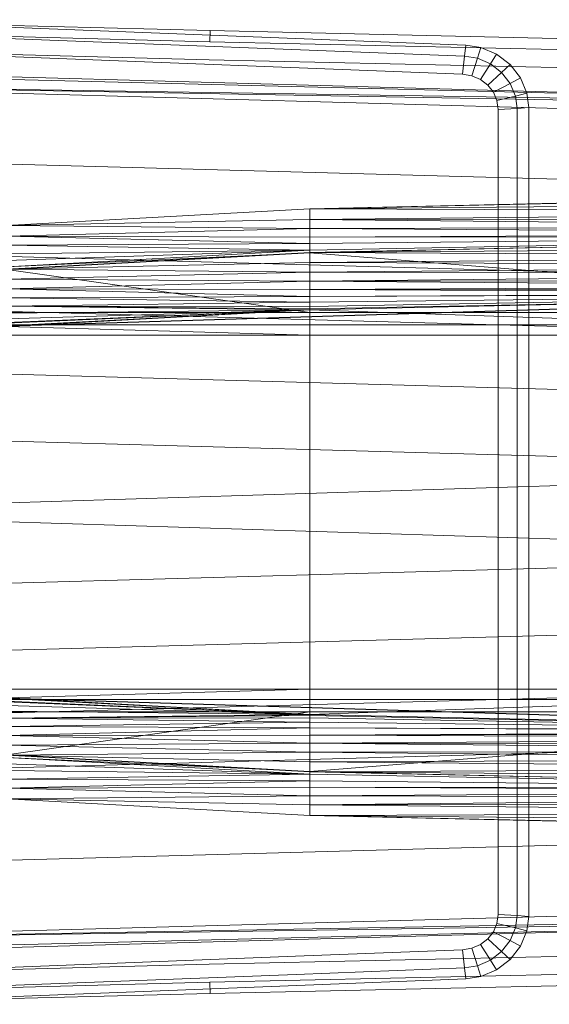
# Model space of a CAD drawing. Header units: metres. Extents: x 397.7 to 427.5, y 12.7 to 28.4.
# Tile 45 of 139: x 407.023 to 407.224, y 27.037 to 27.41. Entities that reach past the tile are written whole.
import ezdxf

# ---------------------------------------------------------------- set-up
doc = ezdxf.new("R2010")
doc.units = ezdxf.units.M
doc.layers.add('A-DETL-____-MBND', color=7, linetype='Continuous', lineweight=18)

# ---------------------------------------------------------------- blocks, each defined once
blk = doc.blocks.new('Family - Inodor P2-153281-05_CLI_AIGUA_P2')
at = {"layer": 'A-DETL-____-MBND', "color": 253, "true_color": 0xaaaaaa}
for p, q in [((0.40793, 0.38234), (0.25093, 0.38648)), ((0.40793, 0.38234), (0.25093, 0.38648)), ((0.31422, 0.38426), (0.50472, 0.37687)), ((0.31422, 0.38426), (0.50472, 0.37687)), ((0.40776, 0.37812), (0.25097, 0.38225)), ((0.40776, 0.37812), (0.25097, 0.38225)), ((0.40793, 0.38234), (0.40776, 0.37812)), ((0.40776, 0.37812), (0.40793, 0.38234)), ((0.72747, 0.37522), (0.40793, 0.38234)), ((0.72747, 0.37522), (0.40793, 0.38234)), ((0.31404, 0.38004), (0.50425, 0.37265)), ((0.31404, 0.38004), (0.50425, 0.37265)), ((0.72725, 0.371), (0.40776, 0.37812)), ((0.72725, 0.371), (0.40776, 0.37812)), ((0.50472, 0.37687), (0.50425, 0.37265)), ((0.50425, 0.37265), (0.50472, 0.37687)), ((0.50472, 0.37687), (0.51046, 0.37594)), ((0.50472, 0.37687), (0.51046, 0.37594)), ((0.40749, 0.37128), (0.25103, 0.37541)), ((0.40749, 0.37128), (0.25103, 0.37541)), ((0.5035, 0.36584), (0.31375, 0.3732)), ((0.5035, 0.36584), (0.31375, 0.3732)), ((0.5035, 0.36584), (0.31375, 0.3732)), ((0.31375, 0.3732), (0.5035, 0.36584)), ((0.51046, 0.37594), (0.50915, 0.37186)), ((0.50915, 0.37186), (0.51046, 0.37594)), ((0.51046, 0.37594), (0.51645, 0.37337)), ((0.51046, 0.37594), (0.51645, 0.37337)), ((0.51645, 0.37337), (0.5141, 0.36974)), ((0.5141, 0.36974), (0.51645, 0.37337)), ((0.51645, 0.37337), (0.52157, 0.36946)), ((0.51645, 0.37337), (0.52157, 0.36946)), ((0.72691, 0.36417), (0.40749, 0.37128)), ((0.72691, 0.36417), (0.40749, 0.37128)), ((0.50425, 0.37265), (0.5035, 0.36584)), ((0.5035, 0.36584), (0.50425, 0.37265)), ((0.50425, 0.37265), (0.50915, 0.37186)), ((0.50425, 0.37265), (0.50915, 0.37186)), ((0.50915, 0.37186), (0.50704, 0.36527)), ((0.50704, 0.36527), (0.50915, 0.37186)), ((0.50915, 0.37186), (0.5141, 0.36974)), ((0.50915, 0.37186), (0.5141, 0.36974)), ((0.5141, 0.36974), (0.51031, 0.36387)), ((0.51031, 0.36387), (0.5141, 0.36974)), ((0.5141, 0.36974), (0.51833, 0.36651)), ((0.5141, 0.36974), (0.51833, 0.36651)), ((0.52157, 0.36946), (0.51833, 0.36651)), ((0.51833, 0.36651), (0.52157, 0.36946)), ((0.52157, 0.36946), (0.52548, 0.36444)), ((0.52157, 0.36946), (0.52548, 0.36444)), ((0.21652, 0.36797), (0.7262, 0.35389)), ((0.7262, 0.35389), (0.21652, 0.36678)), ((0.50704, 0.36527), (0.5035, 0.36584)), ((0.50704, 0.36527), (0.5035, 0.36584)), ((0.50704, 0.36527), (0.5035, 0.36584)), ((0.5035, 0.36584), (0.50704, 0.36527)), ((0.51833, 0.36651), (0.5131, 0.36173)), ((0.5131, 0.36173), (0.51833, 0.36651)), ((0.51833, 0.36651), (0.52156, 0.36236)), ((0.51833, 0.36651), (0.52156, 0.36236)), ((0.7262, 0.35389), (0.21652, 0.36184)), ((0.7262, 0.35271), (0.21652, 0.36184)), ((0.7262, 0.34776), (0.21652, 0.36184)), ((0.51031, 0.36387), (0.50704, 0.36527)), ((0.51031, 0.36387), (0.50704, 0.36527)), ((0.51031, 0.36387), (0.50704, 0.36527)), ((0.50704, 0.36527), (0.51031, 0.36387)), ((0.5131, 0.36173), (0.51031, 0.36387)), ((0.5131, 0.36173), (0.51031, 0.36387)), ((0.5131, 0.36173), (0.51031, 0.36387)), ((0.51031, 0.36387), (0.5131, 0.36173)), ((0.52156, 0.36236), (0.51523, 0.35899)), ((0.51523, 0.35899), (0.52156, 0.36236)), ((0.52548, 0.36444), (0.52156, 0.36236)), ((0.52156, 0.36236), (0.52548, 0.36444)), ((0.52156, 0.36236), (0.52359, 0.35757)), ((0.52156, 0.36236), (0.52359, 0.35757)), ((0.52548, 0.36444), (0.52793, 0.35865)), ((0.52548, 0.36444), (0.52793, 0.35865)), ((0.51523, 0.35899), (0.5131, 0.36173)), ((0.51523, 0.35899), (0.5131, 0.36173)), ((0.51523, 0.35899), (0.5131, 0.36173)), ((0.5131, 0.36173), (0.51523, 0.35899)), ((0.51657, 0.35583), (0.51523, 0.35899)), ((0.51657, 0.35583), (0.51523, 0.35899)), ((0.51657, 0.35583), (0.51523, 0.35899)), ((0.51523, 0.35899), (0.51657, 0.35583)), ((0.52793, 0.35865), (0.52359, 0.35757)), ((0.52359, 0.35757), (0.52793, 0.35865)), ((0.52793, 0.35865), (0.52867, 0.35316)), ((0.52793, 0.35865), (0.52867, 0.35316)), ((0.52359, 0.35757), (0.51657, 0.35583)), ((0.51657, 0.35583), (0.52359, 0.35757)), ((0.51703, 0.35245), (0.51657, 0.35583)), ((0.51703, 0.35245), (0.51657, 0.35583)), ((0.51703, 0.35245), (0.51657, 0.35583)), ((0.51657, 0.35583), (0.51703, 0.35245)), ((0.52359, 0.35757), (0.52422, 0.35289)), ((0.52359, 0.35757), (0.52422, 0.35289)), ((0.52422, 0.35289), (0.51703, 0.35245)), ((0.51703, 0.35245), (0.52422, 0.35289)), ((0.51707, 0.27622), (0.51703, 0.35245)), ((0.51707, 0.27622), (0.51703, 0.35245)), ((0.51707, 0.27622), (0.51703, 0.35245)), ((0.51703, 0.35245), (0.51707, 0.27622)), ((0.52867, 0.35316), (0.52422, 0.35289)), ((0.52422, 0.35289), (0.52867, 0.35316)), ((0.52422, 0.35289), (0.52427, 0.27623)), ((0.52422, 0.35289), (0.52427, 0.27623)), ((0.52867, 0.35316), (0.52871, 0.27623)), ((0.52867, 0.35316), (0.52871, 0.27623)), ((0.7262, 0.32087), (0.21652, 0.33495)), ((0.44565, 0.31489), (0.7262, 0.32102)), ((0.72555, 0.32088), (0.44565, 0.31489)), ((0.72555, 0.32088), (0.44565, 0.31489)), ((0.72555, 0.31713), (0.44565, 0.31489)), ((0.72555, 0.31713), (0.44565, 0.31489)), ((0.44565, 0.31489), (0.33076, 0.30854)), ((0.72555, 0.31371), (0.44565, 0.31489)), ((0.44565, 0.31489), (0.72555, 0.31371)), ((0.44565, 0.31489), (0.44566, 0.31079)), ((0.44565, 0.31489), (0.44566, 0.31079)), ((0.72555, 0.31371), (0.44566, 0.31079)), ((0.72555, 0.31371), (0.44566, 0.31079)), ((0.44566, 0.31079), (0.33076, 0.30854)), ((0.44566, 0.31079), (0.33076, 0.30854)), ((0.72555, 0.31043), (0.44566, 0.31079)), ((0.44566, 0.31079), (0.72555, 0.31043)), ((0.44566, 0.31079), (0.72555, 0.30799)), ((0.44566, 0.31079), (0.44566, 0.30737)), ((0.44566, 0.31079), (0.72555, 0.30799)), ((0.44566, 0.31079), (0.44566, 0.30737)), ((0.44566, 0.30737), (0.33076, 0.30854)), ((0.33076, 0.30854), (0.44566, 0.30737)), ((0.44566, 0.30737), (0.33077, 0.30444)), ((0.44566, 0.30737), (0.33077, 0.30444)), ((0.72555, 0.30799), (0.44566, 0.30737)), ((0.72555, 0.30799), (0.44566, 0.30737)), ((0.72555, 0.30554), (0.44566, 0.30737)), ((0.44566, 0.30737), (0.72555, 0.30554)), ((0.44566, 0.30737), (0.44566, 0.30409)), ((0.44566, 0.30737), (0.44566, 0.30409)), ((0.44566, 0.30409), (0.33077, 0.30444)), ((0.33077, 0.30444), (0.44566, 0.30409)), ((0.33077, 0.30444), (0.44566, 0.30165)), ((0.33077, 0.30444), (0.44566, 0.30165)), ((0.72555, 0.30554), (0.44566, 0.30409)), ((0.72555, 0.30554), (0.44566, 0.30409)), ((0.72555, 0.30454), (0.44566, 0.30409)), ((0.72555, 0.30454), (0.44566, 0.30165)), ((0.72555, 0.30454), (0.44566, 0.30409)), ((0.72555, 0.30454), (0.44566, 0.2992)), ((0.72555, 0.30454), (0.44566, 0.30165)), ((0.72555, 0.30454), (0.44566, 0.2992)), ((0.44566, 0.30165), (0.44566, 0.30409)), ((0.44566, 0.30409), (0.44566, 0.30165)), ((0.44571, 0.29829), (0.7262, 0.30443)), ((0.7256, 0.30429), (0.44571, 0.29829)), ((0.7256, 0.30429), (0.44571, 0.29829)), ((0.72555, 0.30454), (0.44572, 0.2982)), ((0.72555, 0.30454), (0.44572, 0.2982)), ((0.7262, 0.28584), (0.21652, 0.29991)), ((0.44566, 0.30165), (0.33077, 0.30102)), ((0.44566, 0.30165), (0.33077, 0.30102)), ((0.44566, 0.2992), (0.33077, 0.30102)), ((0.33077, 0.30102), (0.44566, 0.2992)), ((0.44566, 0.2992), (0.33077, 0.29774)), ((0.44566, 0.2992), (0.33077, 0.29285)), ((0.44566, 0.2992), (0.33077, 0.29531)), ((0.44566, 0.2992), (0.33077, 0.29774)), ((0.44566, 0.2992), (0.33077, 0.29285)), ((0.44566, 0.2992), (0.33077, 0.29531)), ((0.44566, 0.2992), (0.44566, 0.30165)), ((0.44566, 0.30165), (0.44566, 0.2992)), ((0.44572, 0.2982), (0.44566, 0.2992)), ((0.44566, 0.2992), (0.44572, 0.2982)), ((0.7256, 0.30052), (0.44571, 0.29829)), ((0.7256, 0.30052), (0.44571, 0.29829)), ((0.44572, 0.2982), (0.33077, 0.29285)), ((0.44572, 0.2982), (0.33077, 0.29285)), ((0.44571, 0.29829), (0.33082, 0.29195)), ((0.44572, 0.2982), (0.33082, 0.29185)), ((0.44572, 0.2982), (0.33082, 0.29185)), ((0.7256, 0.29687), (0.44571, 0.29829)), ((0.44571, 0.29829), (0.7256, 0.29687)), ((0.44571, 0.29829), (0.44571, 0.29452)), ((0.44571, 0.29829), (0.44571, 0.29452)), ((0.44572, 0.2982), (0.44571, 0.27553)), ((0.44572, 0.2982), (0.44571, 0.27553)), ((0.7256, 0.29687), (0.44571, 0.29452)), ((0.7256, 0.29687), (0.44571, 0.29452)), ((0.72561, 0.27553), (0.44572, 0.2982)), ((0.44572, 0.2982), (0.72561, 0.27553)), ((0.44571, 0.29452), (0.33082, 0.29195)), ((0.44571, 0.29452), (0.33082, 0.29195)), ((0.44571, 0.29086), (0.33082, 0.29195)), ((0.33082, 0.29195), (0.44571, 0.29086)), ((0.44571, 0.27553), (0.33082, 0.29185)), ((0.33082, 0.29185), (0.44571, 0.27553)), ((0.7256, 0.29343), (0.44571, 0.29452)), ((0.44571, 0.29452), (0.7256, 0.29343)), ((0.44571, 0.29452), (0.44571, 0.29086)), ((0.44571, 0.29452), (0.44571, 0.29086)), ((0.7256, 0.29343), (0.44571, 0.29086)), ((0.7256, 0.29343), (0.44571, 0.29086)), ((0.44571, 0.29086), (0.33082, 0.28818)), ((0.44571, 0.29086), (0.33082, 0.28818)), ((0.44571, 0.28743), (0.33082, 0.28818)), ((0.33082, 0.28818), (0.44571, 0.28743)), ((0.44571, 0.28743), (0.33082, 0.28452)), ((0.44571, 0.28743), (0.33082, 0.28452)), ((0.7256, 0.29033), (0.44571, 0.29086)), ((0.44571, 0.29086), (0.7256, 0.29033)), ((0.44571, 0.29086), (0.44571, 0.28743)), ((0.44571, 0.29086), (0.44571, 0.28743)), ((0.7256, 0.29033), (0.44571, 0.28743)), ((0.7256, 0.29033), (0.44571, 0.28743)), ((0.7256, 0.28766), (0.44571, 0.28743)), ((0.7256, 0.28766), (0.44571, 0.28743)), ((0.7256, 0.28548), (0.44571, 0.28743)), ((0.44571, 0.28743), (0.7256, 0.28548)), ((0.44571, 0.28743), (0.44571, 0.28433)), ((0.44571, 0.28743), (0.44571, 0.28433)), ((0.44571, 0.28433), (0.33082, 0.28452)), ((0.33082, 0.28452), (0.44571, 0.28433)), ((0.33082, 0.28452), (0.44571, 0.28165)), ((0.33082, 0.28452), (0.44571, 0.28165)), ((0.7256, 0.28548), (0.44571, 0.28433)), ((0.7256, 0.28548), (0.44571, 0.28433)), ((0.7256, 0.28388), (0.44571, 0.28433)), ((0.44571, 0.28433), (0.44571, 0.28165)), ((0.44571, 0.28433), (0.7256, 0.28388)), ((0.44571, 0.28433), (0.7256, 0.2829)), ((0.44571, 0.28433), (0.7256, 0.2829)), ((0.44571, 0.28433), (0.44571, 0.28165)), ((0.7256, 0.28259), (0.2042, 0.26645)), ((0.7256, 0.28259), (0.21593, 0.26697)), ((0.7256, 0.28259), (0.21593, 0.26697)), ((0.44571, 0.28165), (0.33082, 0.28109)), ((0.44571, 0.28165), (0.33082, 0.28109)), ((0.44571, 0.27948), (0.33082, 0.28109)), ((0.33082, 0.28109), (0.44571, 0.27948)), ((0.7256, 0.2829), (0.44571, 0.28165)), ((0.7256, 0.2829), (0.44571, 0.28165)), ((0.7256, 0.28259), (0.44571, 0.27659)), ((0.7256, 0.28259), (0.44571, 0.27659)), ((0.7256, 0.28259), (0.44571, 0.27659)), ((0.7256, 0.28259), (0.44571, 0.28165)), ((0.7256, 0.28259), (0.44571, 0.27948)), ((0.7256, 0.28259), (0.44571, 0.28165)), ((0.7256, 0.28259), (0.44571, 0.27788)), ((0.7256, 0.28259), (0.44571, 0.27948)), ((0.7256, 0.28259), (0.44571, 0.2769)), ((0.7256, 0.28259), (0.44571, 0.27788)), ((0.7256, 0.28259), (0.44571, 0.27659)), ((0.7256, 0.28259), (0.44571, 0.2769)), ((0.44571, 0.27948), (0.44571, 0.28165)), ((0.44571, 0.28165), (0.44571, 0.27948)), ((0.44571, 0.27659), (0.21593, 0.26697)), ((0.44571, 0.27659), (0.21593, 0.26697)), ((0.7262, 0.26508), (0.21652, 0.27916)), ((0.44571, 0.27948), (0.33082, 0.27799)), ((0.44571, 0.27948), (0.33082, 0.27799)), ((0.44571, 0.27788), (0.33082, 0.27799)), ((0.33082, 0.27799), (0.44571, 0.27788)), ((0.33082, 0.27799), (0.44571, 0.2769)), ((0.33082, 0.27799), (0.44571, 0.2769)), ((0.33082, 0.27799), (0.44571, 0.27659)), ((0.33082, 0.27799), (0.44571, 0.27659)), ((0.44571, 0.27659), (0.33082, 0.27024)), ((0.44571, 0.27659), (0.33082, 0.27024)), ((0.44571, 0.27659), (0.33082, 0.27024)), ((0.44571, 0.27659), (0.33082, 0.27531)), ((0.44571, 0.27659), (0.33082, 0.27314)), ((0.44571, 0.27659), (0.33082, 0.27531)), ((0.44571, 0.27659), (0.33082, 0.27154)), ((0.44571, 0.27659), (0.33082, 0.27314)), ((0.44571, 0.27659), (0.33082, 0.27056)), ((0.44571, 0.27659), (0.33082, 0.27154)), ((0.44571, 0.27659), (0.33082, 0.27024)), ((0.44571, 0.27659), (0.33082, 0.27056)), ((0.44571, 0.27788), (0.44571, 0.27948)), ((0.44571, 0.27948), (0.44571, 0.27788)), ((0.44571, 0.2769), (0.44571, 0.27788)), ((0.44571, 0.27788), (0.44571, 0.2769)), ((0.44571, 0.27659), (0.44571, 0.2769)), ((0.44571, 0.2769), (0.44571, 0.27659)), ((0.72561, 0.26697), (0.44571, 0.27659)), ((0.44571, 0.27659), (0.44571, 0.26697)), ((0.44571, 0.27659), (0.72561, 0.26697)), ((0.44571, 0.27659), (0.44571, 0.26697)), ((0.51707, 0.12377), (0.51707, 0.27622)), ((0.51707, 0.12377), (0.51707, 0.27622)), ((0.51707, 0.12377), (0.51707, 0.27622)), ((0.51707, 0.27622), (0.51707, 0.12377)), ((0.52427, 0.27623), (0.52427, 0.12377)), ((0.52427, 0.27623), (0.52427, 0.12377)), ((0.52871, 0.27623), (0.52871, 0.12377)), ((0.52871, 0.27623), (0.52871, 0.12377)), ((0.44571, 0.27553), (0.33082, 0.27553)), ((0.44571, 0.27553), (0.33082, 0.27553)), ((0.72561, 0.27553), (0.44571, 0.27553)), ((0.72561, 0.27553), (0.44571, 0.27553)), ((0.44571, 0.27553), (0.44571, 0.27086)), ((0.44571, 0.27553), (0.44571, 0.27086)), ((0.44571, 0.27086), (0.33082, 0.27086)), ((0.44571, 0.27086), (0.33082, 0.27086)), ((0.44571, 0.26697), (0.33082, 0.27024)), ((0.44571, 0.26697), (0.33082, 0.27024)), ((0.72561, 0.27086), (0.44571, 0.27086)), ((0.72561, 0.27086), (0.44571, 0.27086)), ((0.44571, 0.26697), (0.44571, 0.27086)), ((0.44571, 0.27086), (0.44571, 0.26697)), ((0.44571, 0.26697), (0.33082, 0.26697)), ((0.44571, 0.26697), (0.33082, 0.26697)), ((0.33082, 0.26697), (0.44571, 0.26697)), ((0.44571, 0.26697), (0.33082, 0.26697)), ((0.72561, 0.26697), (0.44571, 0.26697)), ((0.72561, 0.26697), (0.44571, 0.26697)), ((0.44571, 0.26697), (0.44571, 0.13288)), ((0.44571, 0.26697), (0.44571, 0.13288)), ((0.44571, 0.26697), (0.72561, 0.26697)), ((0.72561, 0.26697), (0.44571, 0.26697)), ((0.44571, 0.26697), (0.44571, 0.13288)), ((0.44571, 0.26697), (0.44571, 0.13288)), ((0.7262, 0.24131), (0.21652, 0.25539)), ((0.7262, 0.2159), (0.21652, 0.22997)), ((0.7262, 0.2159), (0.21652, 0.19991)), ((0.7262, 0.18393), (0.21652, 0.19991)), ((0.7262, 0.18393), (0.21652, 0.16986)), ((0.7262, 0.15852), (0.21652, 0.14444)), ((0.7262, 0.13475), (0.21652, 0.12067)), ((0.2042, 0.1334), (0.7256, 0.11726)), ((0.7262, 0.11723), (0.2042, 0.1334)), ((0.2042, 0.1334), (0.7256, 0.11726)), ((0.21593, 0.13288), (0.7256, 0.11726)), ((0.21593, 0.13288), (0.44571, 0.12326)), ((0.21593, 0.13288), (0.44571, 0.12326)), ((0.21593, 0.13288), (0.7256, 0.11726)), ((0.44571, 0.13288), (0.33082, 0.13288)), ((0.44571, 0.13288), (0.33082, 0.1296)), ((0.44571, 0.13288), (0.33082, 0.13288)), ((0.44571, 0.13288), (0.33082, 0.1296)), ((0.44571, 0.13288), (0.33082, 0.13288)), ((0.44571, 0.13288), (0.33082, 0.13288)), ((0.72561, 0.13288), (0.44571, 0.13288)), ((0.72561, 0.13288), (0.44571, 0.12326)), ((0.72561, 0.13288), (0.44571, 0.13288)), ((0.44571, 0.12326), (0.44571, 0.13288)), ((0.72561, 0.13288), (0.44571, 0.12326)), ((0.44571, 0.13288), (0.44571, 0.12326)), ((0.72561, 0.13288), (0.44571, 0.13288)), ((0.72561, 0.13288), (0.44571, 0.13288)), ((0.44571, 0.13288), (0.44571, 0.12899)), ((0.44571, 0.13288), (0.44571, 0.12899)), ((0.44571, 0.12326), (0.33082, 0.1296)), ((0.33082, 0.1296), (0.44571, 0.12326)), ((0.44571, 0.12326), (0.33082, 0.1296)), ((0.33082, 0.1296), (0.44571, 0.12326)), ((0.44571, 0.12326), (0.33082, 0.12929)), ((0.33082, 0.12929), (0.44571, 0.12326)), ((0.44571, 0.12899), (0.33082, 0.12899)), ((0.44571, 0.12899), (0.33082, 0.12899)), ((0.44571, 0.12326), (0.33082, 0.12831)), ((0.33082, 0.12831), (0.44571, 0.12326)), ((0.72561, 0.12899), (0.44571, 0.12899)), ((0.72561, 0.12899), (0.44571, 0.12899)), ((0.44571, 0.12899), (0.44571, 0.12431)), ((0.44571, 0.12899), (0.44571, 0.12431)), ((0.44571, 0.12326), (0.33082, 0.12671)), ((0.33082, 0.12671), (0.44571, 0.12326)), ((0.44571, 0.12326), (0.33082, 0.12454)), ((0.33082, 0.12454), (0.44571, 0.12326)), ((0.44571, 0.12431), (0.33082, 0.12431)), ((0.44571, 0.12431), (0.33082, 0.10799)), ((0.44571, 0.12431), (0.33082, 0.12431)), ((0.44571, 0.12431), (0.33082, 0.10799)), ((0.44571, 0.12326), (0.33082, 0.12186)), ((0.44571, 0.12326), (0.33082, 0.12186)), ((0.72561, 0.12431), (0.44571, 0.12431)), ((0.72561, 0.12431), (0.44571, 0.12431)), ((0.44572, 0.10165), (0.44571, 0.12431)), ((0.44571, 0.12431), (0.44572, 0.10165)), ((0.7256, 0.11726), (0.44571, 0.12326)), ((0.44571, 0.12326), (0.7256, 0.11726)), ((0.7256, 0.11726), (0.44571, 0.12326)), ((0.44571, 0.12326), (0.44571, 0.12295)), ((0.44571, 0.12326), (0.7256, 0.11726)), ((0.44571, 0.12326), (0.44571, 0.12295)), ((0.72561, 0.12431), (0.44572, 0.10165)), ((0.72561, 0.12431), (0.44572, 0.10165)), ((0.51703, 0.04754), (0.51707, 0.12377)), ((0.51703, 0.04754), (0.51707, 0.12377)), ((0.51703, 0.04754), (0.51707, 0.12377)), ((0.51707, 0.12377), (0.51703, 0.04754)), ((0.52427, 0.12377), (0.52422, 0.0471)), ((0.52427, 0.12377), (0.52422, 0.0471)), ((0.52871, 0.12377), (0.52867, 0.04683)), ((0.52871, 0.12377), (0.52867, 0.04683)), ((0.44571, 0.12295), (0.33082, 0.12186)), ((0.44571, 0.12295), (0.33082, 0.12186)), ((0.44571, 0.12197), (0.33082, 0.12186)), ((0.44571, 0.12197), (0.33082, 0.12186)), ((0.44571, 0.12037), (0.33082, 0.12186)), ((0.33082, 0.12186), (0.44571, 0.12037)), ((0.44571, 0.12037), (0.33082, 0.11876)), ((0.44571, 0.12037), (0.33082, 0.11876)), ((0.7256, 0.11726), (0.44571, 0.12295)), ((0.44571, 0.12295), (0.44571, 0.12197)), ((0.44571, 0.12295), (0.7256, 0.11726)), ((0.44571, 0.12295), (0.44571, 0.12197)), ((0.7256, 0.11726), (0.44571, 0.12197)), ((0.44571, 0.12197), (0.44571, 0.12037)), ((0.44571, 0.12197), (0.7256, 0.11726)), ((0.44571, 0.12197), (0.44571, 0.12037)), ((0.7256, 0.11726), (0.44571, 0.12037)), ((0.44571, 0.12037), (0.44571, 0.11819)), ((0.44571, 0.12037), (0.7256, 0.11726)), ((0.44571, 0.12037), (0.44571, 0.11819)), ((0.44571, 0.11819), (0.33082, 0.11876)), ((0.33082, 0.11876), (0.44571, 0.11819)), ((0.44571, 0.11819), (0.33082, 0.11533)), ((0.44571, 0.11819), (0.33082, 0.11533)), ((0.7256, 0.11726), (0.44571, 0.11819)), ((0.44571, 0.11819), (0.7256, 0.11726)), ((0.44571, 0.11819), (0.7256, 0.11694)), ((0.44571, 0.11819), (0.7256, 0.11694)), ((0.44571, 0.11819), (0.44571, 0.11552)), ((0.44571, 0.11819), (0.44571, 0.11552)), ((0.7256, 0.11694), (0.44571, 0.11552)), ((0.7256, 0.11694), (0.44571, 0.11552)), ((0.7256, 0.11596), (0.44571, 0.11552)), ((0.7256, 0.11596), (0.44571, 0.11552)), ((0.7262, 0.11399), (0.21652, 0.09991)), ((0.44571, 0.11552), (0.33082, 0.11533)), ((0.44571, 0.11552), (0.33082, 0.11533)), ((0.44571, 0.11242), (0.33082, 0.11533)), ((0.33082, 0.11533), (0.44571, 0.11242)), ((0.44571, 0.11242), (0.33082, 0.11167)), ((0.44571, 0.11242), (0.33082, 0.11167)), ((0.7256, 0.11436), (0.44571, 0.11552)), ((0.44571, 0.11552), (0.44571, 0.11242)), ((0.44571, 0.11552), (0.7256, 0.11436)), ((0.44571, 0.11552), (0.44571, 0.11242)), ((0.7256, 0.11436), (0.44571, 0.11242)), ((0.7256, 0.11436), (0.44571, 0.11242)), ((0.7256, 0.11219), (0.44571, 0.11242)), ((0.44571, 0.11242), (0.7256, 0.11219)), ((0.44571, 0.11242), (0.7256, 0.10951)), ((0.44571, 0.11242), (0.44571, 0.10898)), ((0.44571, 0.11242), (0.7256, 0.10951)), ((0.44571, 0.11242), (0.44571, 0.10898)), ((0.44571, 0.10898), (0.33082, 0.11167)), ((0.33082, 0.11167), (0.44571, 0.10898)), ((0.44571, 0.10898), (0.33082, 0.1079)), ((0.44571, 0.10898), (0.33082, 0.1079)), ((0.7256, 0.10951), (0.44571, 0.10898)), ((0.7256, 0.10951), (0.44571, 0.10898)), ((0.7256, 0.10641), (0.44571, 0.10898)), ((0.44571, 0.10898), (0.44571, 0.10533)), ((0.44571, 0.10898), (0.7256, 0.10641)), ((0.44571, 0.10898), (0.44571, 0.10533)), ((0.44572, 0.10165), (0.33077, 0.10699)), ((0.33077, 0.10699), (0.44566, 0.10065)), ((0.33077, 0.10699), (0.44572, 0.10165)), ((0.33077, 0.10699), (0.44566, 0.10065)), ((0.44566, 0.10065), (0.33077, 0.10454)), ((0.33077, 0.10454), (0.44566, 0.10065)), ((0.44572, 0.10165), (0.33082, 0.10799)), ((0.33082, 0.10799), (0.44572, 0.10165)), ((0.44571, 0.10533), (0.33082, 0.1079)), ((0.33082, 0.1079), (0.44571, 0.10533)), ((0.33082, 0.1079), (0.44571, 0.10156)), ((0.7256, 0.10641), (0.44571, 0.10533)), ((0.7256, 0.10641), (0.44571, 0.10533)), ((0.44571, 0.10533), (0.44571, 0.10156)), ((0.7256, 0.10298), (0.44571, 0.10533)), ((0.44571, 0.10533), (0.7256, 0.10298)), ((0.44571, 0.10533), (0.44571, 0.10156)), ((0.44566, 0.10065), (0.33077, 0.1021)), ((0.33077, 0.1021), (0.44566, 0.10065)), ((0.44572, 0.10165), (0.44566, 0.10065)), ((0.44572, 0.10165), (0.44566, 0.10065)), ((0.7256, 0.10298), (0.44571, 0.10156)), ((0.7256, 0.10298), (0.44571, 0.10156)), ((0.7256, 0.09932), (0.44571, 0.10156)), ((0.44571, 0.10156), (0.7256, 0.09932)), ((0.44571, 0.10156), (0.7256, 0.09555)), ((0.7262, 0.09542), (0.44571, 0.10156)), ((0.44571, 0.10156), (0.7256, 0.09555)), ((0.72555, 0.09531), (0.44572, 0.10165)), ((0.44572, 0.10165), (0.72555, 0.09531)), ((0.44566, 0.10065), (0.33077, 0.09882)), ((0.44566, 0.10065), (0.33077, 0.09882)), ((0.44566, 0.0982), (0.33077, 0.09882)), ((0.33077, 0.09882), (0.44566, 0.0982)), ((0.44566, 0.0982), (0.33077, 0.0954)), ((0.44566, 0.0982), (0.33077, 0.0954)), ((0.72555, 0.09531), (0.44566, 0.10065)), ((0.44566, 0.10065), (0.44566, 0.0982)), ((0.44566, 0.10065), (0.72555, 0.09531)), ((0.44566, 0.10065), (0.44566, 0.0982)), ((0.72555, 0.09531), (0.44566, 0.0982)), ((0.44566, 0.0982), (0.44566, 0.09576)), ((0.44566, 0.0982), (0.72555, 0.09531)), ((0.44566, 0.0982), (0.44566, 0.09576)), ((0.44566, 0.09576), (0.33077, 0.0954)), ((0.44566, 0.09576), (0.33077, 0.0954)), ((0.44566, 0.09248), (0.33077, 0.0954)), ((0.33077, 0.0954), (0.44566, 0.09248)), ((0.72555, 0.09531), (0.44566, 0.09576)), ((0.44566, 0.09576), (0.44566, 0.09248)), ((0.44566, 0.09576), (0.72555, 0.09531)), ((0.44566, 0.09576), (0.72555, 0.09431)), ((0.44566, 0.09576), (0.72555, 0.09431)), ((0.44566, 0.09576), (0.44566, 0.09248)), ((0.72555, 0.09431), (0.44566, 0.09248)), ((0.72555, 0.09431), (0.44566, 0.09248)), ((0.44566, 0.09248), (0.33076, 0.09131)), ((0.44566, 0.09248), (0.33076, 0.09131)), ((0.44566, 0.08906), (0.33076, 0.09131)), ((0.33076, 0.09131), (0.44566, 0.08906)), ((0.33076, 0.09131), (0.44566, 0.08497)), ((0.72555, 0.09185), (0.44566, 0.09248)), ((0.44566, 0.09248), (0.72555, 0.09185)), ((0.44566, 0.09248), (0.44566, 0.08906)), ((0.44566, 0.09248), (0.44566, 0.08906)), ((0.72555, 0.09185), (0.44566, 0.08906)), ((0.72555, 0.09185), (0.44566, 0.08906)), ((0.72555, 0.08942), (0.44566, 0.08906)), ((0.72555, 0.08942), (0.44566, 0.08906)), ((0.44566, 0.08906), (0.44566, 0.08497)), ((0.72555, 0.08614), (0.44566, 0.08906)), ((0.44566, 0.08906), (0.72555, 0.08614)), ((0.44566, 0.08906), (0.44566, 0.08497)), ((0.72555, 0.08614), (0.44566, 0.08497)), ((0.72555, 0.08614), (0.44566, 0.08497)), ((0.72555, 0.08272), (0.44566, 0.08497)), ((0.44566, 0.08497), (0.72555, 0.08272)), ((0.44566, 0.08497), (0.72555, 0.07896)), ((0.7262, 0.07882), (0.44566, 0.08497)), ((0.44566, 0.08497), (0.72555, 0.07896)), ((0.7262, 0.07896), (0.21652, 0.06488)), ((0.7262, 0.05207), (0.21652, 0.03799)), ((0.7262, 0.04712), (0.21652, 0.03799)), ((0.7262, 0.04594), (0.21652, 0.03799)), ((0.7262, 0.04594), (0.21652, 0.03305)), ((0.7262, 0.04594), (0.21652, 0.03186)), ((0.51657, 0.04416), (0.51703, 0.04754)), ((0.51657, 0.04416), (0.51703, 0.04754)), ((0.51657, 0.04416), (0.51703, 0.04754)), ((0.51703, 0.04754), (0.51657, 0.04416)), ((0.52422, 0.0471), (0.51703, 0.04754)), ((0.51703, 0.04754), (0.52422, 0.0471)), ((0.52422, 0.0471), (0.52359, 0.04242)), ((0.52422, 0.0471), (0.52359, 0.04242)), ((0.52867, 0.04683), (0.52422, 0.0471)), ((0.52422, 0.0471), (0.52867, 0.04683)), ((0.52867, 0.04683), (0.52793, 0.04135)), ((0.52867, 0.04683), (0.52793, 0.04135)), ((0.51523, 0.041), (0.51657, 0.04416)), ((0.51523, 0.041), (0.51657, 0.04416)), ((0.51523, 0.041), (0.51657, 0.04416)), ((0.51657, 0.04416), (0.51523, 0.041)), ((0.52359, 0.04242), (0.51657, 0.04416)), ((0.51657, 0.04416), (0.52359, 0.04242)), ((0.52359, 0.04242), (0.52156, 0.03763)), ((0.52359, 0.04242), (0.52156, 0.03763)), ((0.52793, 0.04135), (0.52359, 0.04242)), ((0.52359, 0.04242), (0.52793, 0.04135)), ((0.52793, 0.04135), (0.52548, 0.03555)), ((0.52793, 0.04135), (0.52548, 0.03555)), ((0.51031, 0.03612), (0.5131, 0.03826)), ((0.51031, 0.03612), (0.5131, 0.03826)), ((0.51031, 0.03612), (0.5131, 0.03826)), ((0.5131, 0.03826), (0.51031, 0.03612)), ((0.5131, 0.03826), (0.51523, 0.041)), ((0.5131, 0.03826), (0.51523, 0.041)), ((0.5131, 0.03826), (0.51523, 0.041)), ((0.51523, 0.041), (0.5131, 0.03826)), ((0.51833, 0.03349), (0.5131, 0.03826)), ((0.5131, 0.03826), (0.51833, 0.03349)), ((0.52156, 0.03763), (0.51523, 0.041)), ((0.51523, 0.041), (0.52156, 0.03763)), ((0.52156, 0.03763), (0.51833, 0.03349)), ((0.52156, 0.03763), (0.51833, 0.03349)), ((0.52548, 0.03555), (0.52156, 0.03763)), ((0.52156, 0.03763), (0.52548, 0.03555)), ((0.40749, 0.0287), (0.72691, 0.03582)), ((0.40749, 0.0287), (0.72691, 0.03582)), ((0.44025, 0.03169), (0.5035, 0.03415)), ((0.44025, 0.03169), (0.5035, 0.03415)), ((0.44025, 0.03169), (0.5035, 0.03415)), ((0.5035, 0.03415), (0.44025, 0.03169)), ((0.5035, 0.03415), (0.50704, 0.03472)), ((0.5035, 0.03415), (0.50704, 0.03472)), ((0.5035, 0.03415), (0.50704, 0.03472)), ((0.50704, 0.03472), (0.5035, 0.03415)), ((0.50425, 0.02734), (0.5035, 0.03415)), ((0.5035, 0.03415), (0.50425, 0.02734)), ((0.50704, 0.03472), (0.51031, 0.03612)), ((0.50704, 0.03472), (0.51031, 0.03612)), ((0.50704, 0.03472), (0.51031, 0.03612)), ((0.51031, 0.03612), (0.50704, 0.03472)), ((0.50915, 0.02813), (0.50704, 0.03472)), ((0.50704, 0.03472), (0.50915, 0.02813)), ((0.5141, 0.03025), (0.51031, 0.03612)), ((0.51031, 0.03612), (0.5141, 0.03025)), ((0.52548, 0.03555), (0.52157, 0.03054)), ((0.52548, 0.03555), (0.52157, 0.03054)), ((0.31375, 0.02678), (0.44025, 0.03169)), ((0.31375, 0.02678), (0.44025, 0.03169)), ((0.31375, 0.02678), (0.44025, 0.03169)), ((0.44025, 0.03169), (0.31375, 0.02678)), ((0.5141, 0.03025), (0.50915, 0.02813)), ((0.5141, 0.03025), (0.50915, 0.02813)), ((0.51833, 0.03349), (0.5141, 0.03025)), ((0.51833, 0.03349), (0.5141, 0.03025)), ((0.51645, 0.02662), (0.5141, 0.03025)), ((0.5141, 0.03025), (0.51645, 0.02662)), ((0.52157, 0.03054), (0.51645, 0.02662)), ((0.52157, 0.03054), (0.51645, 0.02662)), ((0.52157, 0.03054), (0.51833, 0.03349)), ((0.51833, 0.03349), (0.52157, 0.03054)), ((0.25103, 0.02458), (0.40749, 0.0287)), ((0.25103, 0.02458), (0.40749, 0.0287)), ((0.40776, 0.02187), (0.72725, 0.02899)), ((0.40776, 0.02187), (0.72725, 0.02899)), ((0.50425, 0.02734), (0.44054, 0.02486)), ((0.50425, 0.02734), (0.44054, 0.02486)), ((0.50915, 0.02813), (0.50425, 0.02734)), ((0.50915, 0.02813), (0.50425, 0.02734)), ((0.50472, 0.02313), (0.50425, 0.02734)), ((0.50425, 0.02734), (0.50472, 0.02313)), ((0.51046, 0.02405), (0.50915, 0.02813)), ((0.50915, 0.02813), (0.51046, 0.02405)), ((0.51645, 0.02662), (0.51046, 0.02405)), ((0.51645, 0.02662), (0.51046, 0.02405)), ((0.44054, 0.02486), (0.31404, 0.01995)), ((0.44054, 0.02486), (0.31404, 0.01995)), ((0.40793, 0.01764), (0.72747, 0.02477)), ((0.40793, 0.01764), (0.72747, 0.02477)), ((0.50472, 0.02313), (0.44073, 0.02064)), ((0.50472, 0.02313), (0.44073, 0.02064)), ((0.51046, 0.02405), (0.50472, 0.02313)), ((0.51046, 0.02405), (0.50472, 0.02313)), ((0.25097, 0.01774), (0.40776, 0.02187)), ((0.25097, 0.01774), (0.40776, 0.02187)), ((0.44073, 0.02064), (0.31422, 0.01573)), ((0.44073, 0.02064), (0.31422, 0.01573)), ((0.40793, 0.01764), (0.40776, 0.02187)), ((0.40776, 0.02187), (0.40793, 0.01764)), ((0.25093, 0.01351), (0.40793, 0.01764)), ((0.25093, 0.01351), (0.40793, 0.01764))]:
    blk.add_line(p, q, dxfattribs=at)
blk = doc.blocks.new('LONDR55-XX_ZZ-ARQ-CAA-M3D-Londres55_ifc-1-05_CLI_AIGUA_P2')
at = {"layer": 'A-DETL-____-MBND', "color": 253, "lineweight": 18, "true_color": 0xaaaaaa}
blk.add_blockref('Family - Inodor P2-153281-05_CLI_AIGUA_P2', (406.68727, 27.02347), dxfattribs=at)

msp = doc.modelspace()

# ---------------------------------------------------------------- block references
at = {"lineweight": 5}
msp.add_blockref('LONDR55-XX_ZZ-ARQ-CAA-M3D-Londres55_ifc-1-05_CLI_AIGUA_P2', (0, 0), dxfattribs=at)

doc.saveas('drawing.dxf')
